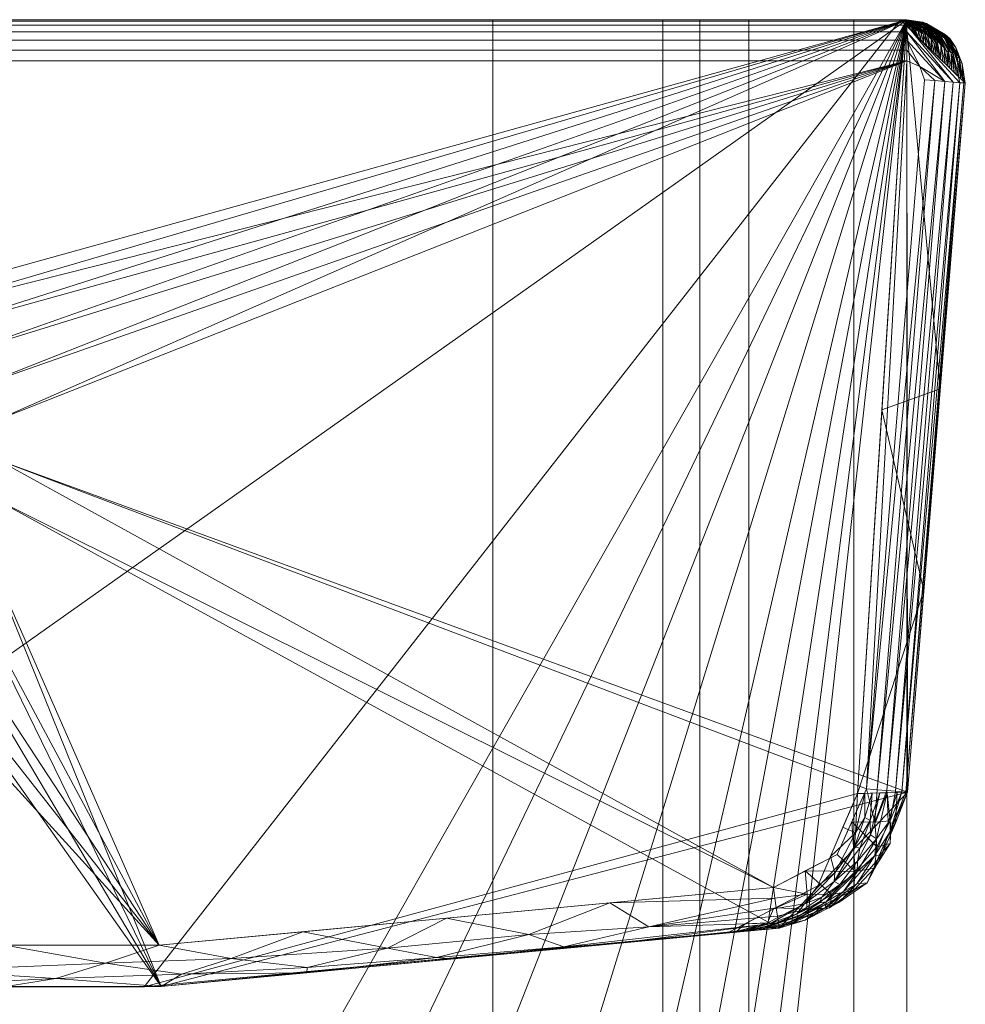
# Model space of a CAD drawing. Header units: millimetres. Extents: x -190 to 190, y -680 to 0.
# Tile 9 of 9: x 29 to 190, y -168 to 0. Entities that reach past the tile are written whole.
import ezdxf

# ---------------------------------------------------------------- set-up
doc = ezdxf.new("R2010")
doc.units = ezdxf.units.MM
doc.layers.add('M-520-M_DRAINAGE_FW', color=2, linetype='Continuous', lineweight=30)

# ---------------------------------------------------------------- blocks, each defined once
blk = doc.blocks.new('AmericanStandard_WCOnePiece_CygnetSquare_HygieneRim-BackInlet - Cygnet Square Hygiene Rim Back to Wall Toilet - Back Inlet-3754-3D View 1')
at = {"layer": 'M-520-M_DRAINAGE_FW', "lineweight": 9}
mesh = blk.add_polyface(dxfattribs=at)
corners = [(-180.08, -131.68, 790), (-173.22, -147.09, 790), (-158.24, -154.85, 790), (-52.9, -164.76, 790), (52.9, -164.76, 790), (158.24, -154.85, 790), (173.22, -147.09, 790), (180.08, -131.68, 790), (189.96, -10.81, 790), (187.34, -3.22, 790), (179.99, 0, 790), (-179.99, 0, 790), (-187.34, -3.22, 790), (-189.96, -10.81, 790)]
mesh.append_faces([[corners[k] for k in face] for face in [(4, 7, 10, 3), (11, 0, 3, 10)]], dxfattribs={"vtx0": -1, "vtx1": -1, "vtx2": -1})
mesh.append_faces([[corners[k] for k in face] for face in [(2, 3, 0, 1)]], dxfattribs={"vtx1": -1})
mesh.append_faces([[corners[k] for k in face] for face in [(8, 9, 10, 7), (5, 6, 7, 4)]], dxfattribs={"vtx2": -1})
mesh.append_faces([[corners[k] for k in face] for face in [(11, 12, 13, 0)]], dxfattribs={"vtx3": -1})
mesh = blk.add_polyface(dxfattribs=at)
corners = [(-158.24, -154.85, 790), (-173.22, -147.09, 790), (-180.08, -131.68, 790), (-189.96, -10.81, 790), (-187.34, -3.22, 790), (-179.99, 0, 790), (179.99, 0, 790), (187.34, -3.22, 790), (189.96, -10.81, 790), (180.08, -131.68, 790), (173.22, -147.09, 790), (158.24, -154.85, 790), (52.9, -164.76, 790), (-52.9, -164.76, 790), (0, -50, 790), (-6.47, -50.85, 790), (-12.5, -53.35, 790), (-17.68, -57.32, 790), (-21.65, -62.5, 790), (-24.15, -68.53, 790), (-25, -75, 790), (-24.15, -81.47, 790), (-21.65, -87.5, 790), (-17.68, -92.68, 790), (-12.5, -96.65, 790), (-6.47, -99.15, 790), (0, -100, 790), (6.47, -99.15, 790), (12.5, -96.65, 790), (17.68, -92.68, 790), (21.65, -87.5, 790), (24.15, -81.47, 790), (25, -75, 790), (24.15, -68.53, 790), (21.65, -62.5, 790), (17.68, -57.32, 790), (12.5, -53.35, 790), (6.47, -50.85, 790)]
mesh.append_faces([[corners[k] for k in face] for face in [(30, 12, 29), (28, 12, 27), (24, 13, 23)]], dxfattribs={"vtx0": -1, "vtx1": -1})
mesh.append_faces([[corners[k] for k in face] for face in [(6, 9, 32, 33)]], dxfattribs={"vtx0": -1, "vtx1": -1, "vtx3": -1})
mesh.append_faces([[corners[k] for k in face] for face in [(6, 37, 14), (5, 15, 16), (12, 30, 31, 11), (13, 25, 26), (0, 20, 21)]], dxfattribs={"vtx0": -1, "vtx2": -1})
mesh.append_faces([[corners[k] for k in face] for face in [(5, 19, 20, 2), (11, 31, 32, 9)]], dxfattribs={"vtx0": -1, "vtx2": -1, "vtx3": -1})
mesh.append_faces([[corners[k] for k in face] for face in [(36, 37, 6), (35, 36, 6), (34, 35, 6), (33, 34, 6), (16, 17, 5), (18, 19, 5), (17, 18, 5), (28, 29, 12), (24, 25, 13), (22, 23, 13)]], dxfattribs={"vtx1": -1, "vtx2": -1})
mesh.append_faces([[corners[k] for k in face] for face in [(14, 15, 5, 6), (26, 27, 12, 13), (21, 22, 13, 0)]], dxfattribs={"vtx1": -1, "vtx3": -1})
mesh.append_faces([[corners[k] for k in face] for face in [(3, 4, 5, 2), (9, 10, 11)]], dxfattribs={"vtx2": -1})
mesh.append_faces([[corners[k] for k in face] for face in [(0, 1, 2, 20)]], dxfattribs={"vtx2": -1, "vtx3": -1})
mesh.append_faces([[corners[k] for k in face] for face in [(6, 7, 8, 9)]], dxfattribs={"vtx3": -1})
mesh = blk.add_polyface(dxfattribs=at)
corners = [(180, 0, 400), (170.97, 0, 322.19), (153.08, 0, 245.93), (144.7, 0, 213.85), (138.41, 0, 181.29), (109.43, 0), (-109.43, 0), (-138.41, 0, 181.29), (-144.7, 0, 213.85), (-153.08, 0, 245.93), (-170.97, 0, 322.19), (-180, 0, 400)]
mesh.append_faces([[corners[k] for k in face] for face in [(8, 3, 4, 7), (3, 8, 9, 2)]], dxfattribs={"vtx0": -1, "vtx2": -1})
mesh.append_faces([[corners[k] for k in face] for face in [(11, 0, 10)]], dxfattribs={"vtx1": -1})
mesh.append_faces([[corners[k] for k in face] for face in [(1, 2, 10, 0), (9, 10, 2)]], dxfattribs={"vtx1": -1, "vtx2": -1})
mesh.append_faces([[corners[k] for k in face] for face in [(4, 5, 6, 7)]], dxfattribs={"vtx3": -1})
mesh = blk.add_polyface(dxfattribs=at)
corners = [(-180, 0, 400), (-180, -500.06, 400), (-173.87, -546.65, 400), (-155.88, -590.06, 400), (-127.28, -627.34, 400), (-90, -655.95, 400), (-46.59, -673.93, 400), (0, -680.06, 400), (46.59, -673.93, 400), (90, -655.95, 400), (127.28, -627.34, 400), (155.88, -590.06, 400), (173.87, -546.65, 400), (180, -500.06, 400), (180, 0, 400), (139.97, -500.33, 400), (138.41, -521.19, 400), (133.75, -541.59, 400), (126.11, -561.06, 400), (115.65, -579.18, 400), (102.61, -595.54, 400), (87.27, -609.77, 400), (69.98, -621.55, 400), (51.14, -630.63, 400), (31.14, -636.8, 400), (10.46, -639.91, 400), (-10.46, -639.91, 400), (-31.15, -636.79, 400), (-51.14, -630.63, 400), (-69.99, -621.55, 400), (-87.28, -609.76, 400), (-102.61, -595.53, 400), (-115.65, -579.18, 400), (-126.11, -561.06, 400), (-133.76, -541.58, 400), (-138.41, -521.19, 400), (-139.97, -500.33, 400), (-139.97, -446.54, 400), (-139.97, -392.75, 400), (-138.43, -377.13, 400), (-133.87, -362.1, 400), (-126.46, -348.25, 400), (-116.49, -336.12, 400), (-104.34, -326.18, 400), (-83.05, -313.92, 400), (-60.35, -304.54, 400), (-36.63, -298.2, 400), (-12.28, -295, 400), (12.28, -295, 400), (36.63, -298.2, 400), (60.36, -304.54, 400), (83.05, -313.92, 400), (104.34, -326.18, 400), (116.48, -336.12, 400), (126.46, -348.25, 400), (133.87, -362.1, 400), (138.43, -377.12, 400), (139.97, -392.75, 400), (139.97, -446.54, 400)]
mesh.append_faces([[corners[k] for k in face] for face in [(41, 0, 40), (45, 0, 44), (39, 1, 38), (50, 14, 49), (16, 13, 15), (56, 14, 55), (26, 7, 25), (21, 10, 20)]], dxfattribs={"vtx0": -1, "vtx1": -1})
mesh.append_faces([[corners[k] for k in face] for face in [(0, 41, 42), (0, 42, 43), (0, 46, 47), (14, 50, 51), (14, 52, 53), (2, 34, 35), (4, 30, 31), (4, 31, 32, 3), (5, 29, 30, 4), (19, 10, 11, 18), (12, 17, 18, 11), (8, 24, 25, 7)]], dxfattribs={"vtx0": -1, "vtx2": -1})
mesh.append_faces([[corners[k] for k in face] for face in [(1, 36, 37, 38), (13, 57, 58, 15)]], dxfattribs={"vtx0": -1, "vtx3": -1})
mesh.append_faces([[corners[k] for k in face] for face in [(45, 46, 0), (43, 44, 0), (48, 49, 14), (51, 52, 14), (53, 54, 14), (54, 55, 14), (32, 33, 3), (27, 28, 6), (19, 20, 10), (22, 23, 9)]], dxfattribs={"vtx1": -1, "vtx2": -1})
mesh.append_faces([[corners[k] for k in face] for face in [(35, 36, 1, 2), (39, 40, 0, 1), (47, 48, 14, 0), (13, 14, 56, 57), (33, 34, 2, 3), (5, 6, 28, 29), (26, 27, 6, 7), (16, 17, 12, 13), (23, 24, 8, 9), (21, 22, 9, 10)]], dxfattribs={"vtx1": -1, "vtx3": -1})
mesh = blk.add_polyface(dxfattribs=at)
corners = [(-179.99, 0, 790), (179.99, 0, 790), (178.93, 0, 400), (-178.93, 0, 400)]
mesh.append_faces([[corners[k] for k in face] for face in [(3, 0, 1, 2)]])
mesh = blk.add_polyface(dxfattribs=at)
corners = [(179.99, -7, 806.92), (179.99, -5.19, 806.68), (179.99, -3.5, 805.98), (179.99, -2.05, 804.87), (179.99, -0.94, 803.42), (179.99, -0.24, 801.73), (179.99, 0, 799.92), (-179.99, 0, 799.92), (-179.99, -0.24, 801.73), (-179.99, -0.94, 803.42), (-179.99, -2.05, 804.87), (-179.99, -3.5, 805.98), (-179.99, -5.19, 806.68), (-179.99, -7, 806.92)]
mesh.append_faces([[corners[k] for k in face] for face in [(7, 8, 5, 6)]], dxfattribs={"vtx1": -1})
mesh.append_faces([[corners[k] for k in face] for face in [(8, 9, 4, 5), (3, 4, 9, 10), (11, 12, 1, 2), (2, 3, 10, 11)]], dxfattribs={"vtx1": -1, "vtx3": -1})
mesh.append_faces([[corners[k] for k in face] for face in [(12, 13, 0, 1)]], dxfattribs={"vtx3": -1})
mesh = blk.add_polyface(dxfattribs=at)
corners = [(179.99, 0, 799.92), (179.99, 0, 790), (-179.99, 0, 790), (-179.99, 0, 799.92)]
mesh.append_faces([[corners[k] for k in face] for face in [(3, 0, 1, 2)]])
mesh = blk.add_polyface(dxfattribs=at)
corners = [(-171.56, -131.9, 400), (-179.93, -1.06, 400), (-179.66, -0.32, 400), (-178.93, 0, 400), (178.93, 0, 400), (179.66, -0.32, 400), (179.93, -1.06, 400), (171.56, -131.9, 400), (164.81, -147.61, 400), (149.66, -155.52, 400), (50.03, -164.83, 400), (-50.03, -164.83, 400), (-149.66, -155.52, 400), (-164.81, -147.61, 400)]
mesh.append_faces([[corners[k] for k in face] for face in [(0, 11, 12, 13)]], dxfattribs={"vtx0": -1})
mesh.append_faces([[corners[k] for k in face] for face in [(7, 10, 4, 6)]], dxfattribs={"vtx0": -1, "vtx1": -1, "vtx2": -1})
mesh.append_faces([[corners[k] for k in face] for face in [(3, 11, 0, 1)]], dxfattribs={"vtx0": -1, "vtx1": -1, "vtx3": -1})
mesh.append_faces([[corners[k] for k in face] for face in [(5, 6, 4)]], dxfattribs={"vtx1": -1})
mesh.append_faces([[corners[k] for k in face] for face in [(3, 4, 10, 11)]], dxfattribs={"vtx1": -1, "vtx3": -1})
mesh.append_faces([[corners[k] for k in face] for face in [(1, 2, 3)]], dxfattribs={"vtx2": -1})
mesh.append_faces([[corners[k] for k in face] for face in [(7, 8, 9, 10)]], dxfattribs={"vtx3": -1})
mesh = blk.add_polyface(dxfattribs=at)
corners = [(109.43, 0), (109.43, -500.06), (104.08, -533.88), (88.53, -564.39), (64.32, -588.6), (33.82, -604.14), (0, -609.5), (-33.82, -604.14), (-64.32, -588.6), (-88.53, -564.39), (-104.08, -533.88), (-109.43, -500.06), (-109.43, 0)]
mesh.append_faces([[corners[k] for k in face] for face in [(10, 6, 9)]], dxfattribs={"vtx0": -1, "vtx1": -1})
mesh.append_faces([[corners[k] for k in face] for face in [(1, 6, 10, 11)]], dxfattribs={"vtx0": -1, "vtx1": -1, "vtx3": -1})
mesh.append_faces([[corners[k] for k in face] for face in [(8, 9, 6, 7)]], dxfattribs={"vtx1": -1})
mesh.append_faces([[corners[k] for k in face] for face in [(12, 0, 1, 11)]], dxfattribs={"vtx2": -1})
mesh.append_faces([[corners[k] for k in face] for face in [(1, 2, 3, 6)]], dxfattribs={"vtx2": -1, "vtx3": -1})
mesh.append_faces([[corners[k] for k in face] for face in [(3, 4, 5, 6)]], dxfattribs={"vtx3": -1})
mesh = blk.add_polyface(dxfattribs=at)
corners = [(109.43, 0), (138.41, 0, 181.29), (138.41, -500.06, 181.29), (109.43, -500.06)]
mesh.append_faces([[corners[k] for k in face] for face in [(0, 1, 2, 3)]])
mesh = blk.add_polyface(dxfattribs=at)
corners = [(138.41, 0, 181.29), (144.7, 0, 213.85), (153.08, 0, 245.93), (153.08, -500.06, 245.93), (144.7, -500.06, 213.85), (138.41, -500.06, 181.29)]
mesh.append_faces([[corners[k] for k in face] for face in [(2, 3, 4, 1), (5, 0, 1, 4)]], dxfattribs={"vtx2": -1})
mesh = blk.add_polyface(dxfattribs=at)
corners = [(153.08, 0, 245.93), (170.97, 0, 322.19), (180, 0, 400), (180, -500.06, 400), (170.97, -500.06, 322.19), (153.08, -500.06, 245.93)]
mesh.append_faces([[corners[k] for k in face] for face in [(5, 0, 1, 4)]], dxfattribs={"vtx2": -1})
mesh.append_faces([[corners[k] for k in face] for face in [(1, 2, 3, 4)]], dxfattribs={"vtx3": -1})
mesh = blk.add_polyface(dxfattribs=at)
corners = [(189.96, -10.81, 790), (180.08, -131.68, 790), (171.56, -131.9, 400), (179.93, -1.06, 400), (185.7, -62.94, 790), (175.75, -66.48, 400), (182.89, -97.31, 790)]
mesh.append_faces([[corners[k] for k in face] for face in [(3, 4, 5)]], dxfattribs={"vtx0": -1, "vtx1": -1})
mesh.append_faces([[corners[k] for k in face] for face in [(5, 4, 6)]], dxfattribs={"vtx0": -1, "vtx2": -1})
mesh.append_faces([[corners[k] for k in face] for face in [(2, 5, 6)]], dxfattribs={"vtx1": -1, "vtx2": -1})
mesh.append_faces([[corners[k] for k in face] for face in [(6, 1, 2), (3, 0, 4)]], dxfattribs={"vtx2": -1})
mesh = blk.add_polyface(dxfattribs=at)
corners = [(179.99, 0, 790), (187.34, -3.22, 790), (189.96, -10.81, 790), (179.93, -1.06, 400), (179.66, -0.32, 400), (178.93, 0, 400), (183.84, -4.86, 552.01), (179.46, 0, 595), (179.67, 0, 671), (179.2, 0, 497.5), (186.9, -7.84, 671), (185.37, -6.35, 611.51), (181.89, -2.96, 476), (179.83, 0, 730.5), (188.43, -9.33, 730.5), (179.1, 0, 459.5), (180.7, -1.81, 429.75), (179.91, 0, 760.25), (186.46, -2.89, 745.38), (185.63, -2.57, 702.89), (179.01, 0, 429.75), (180.54, -0.65, 444.62), (181.01, -0.7, 478.5), (182.86, -3.91, 514.01), (179.33, 0, 546.25), (181.77, -1.04, 512.47), (189.19, -10.07, 760.25), (182.85, -1.41, 570.62), (183.66, -1.82, 603.92), (179.56, 0, 633), (186.13, -7.1, 641.26), (184.71, -2.23, 656.13), (185.16, -3.54, 626.38), (182.72, -0.88, 624.08), (179.62, 0, 652), (182.29, -0.58, 642.5), (182.31, -0.52, 661.5), (184.9, -2.12, 679.51), (179.75, 0, 700.75), (187.66, -8.58, 700.75), (182.94, -0.62, 715.63), (186.41, -3.16, 724.13), (182.37, -0.51, 677.35), (183.6, -1.04, 692.14), (179.71, 0, 685.88), (187.57, -5.65, 711.62), (187.04, -5.13, 693.43), (183.72, -0.91, 733.77), (183.41, -0.71, 751.43), (186.66, -2.8, 767.69), (183.37, -0.65, 767.73), (179.95, 0, 775.13), (183.67, -1.61, 790), (188.65, -7.02, 790), (189.57, -10.44, 775.13), (188.91, -6.42, 767.69), (188.56, -6.44, 749.62), (188.32, -4.75, 778.81), (179.51, 0, 614), (181.58, -0.4, 604.5), (179.4, 0, 570.63), (181.64, -0.48, 584.96), (183.47, -1.84, 587.15), (184.6, -5.61, 581.76), (184.99, -5.98, 596.63), (184.92, -3.95, 604.07), (184.15, -3.3, 575.84), (183.51, -2.64, 555.54), (183.35, -4.39, 533.01), (181.76, -0.71, 549.33), (182.86, -2.47, 523.51), (179.26, 0, 521.88), (182.42, -2.25, 504.29), (182.37, -3.44, 495.01), (181.97, -1.99, 485.5), (181.29, -2.39, 452.88), (181.42, -1.58, 464.44), (182.07, -1.11, 531.6), (181.58, -1.08, 495.24), (180.43, -0.26, 491.02), (179.15, 0, 478.5), (180.42, -0.21, 508.25), (180.04, -0.17, 469), (179.93, -0.17, 451.27), (179.8, -0.18, 433.07), (180.25, -0.67, 422.31), (179.3, -0.16, 400), (178.97, 0, 414.87), (179.74, -0.24, 414.31), (180.75, -0.65, 461.46), (180.64, -0.22, 535.08), (184.22, -5.24, 566.88), (184.22, -1.98, 636.5), (185.79, -4.29, 643.41), (186.52, -7.47, 656.13), (186.34, -4.77, 663.57), (186.87, -5.53, 678.56), (187.28, -8.21, 685.88), (189.43, -7.44, 778.86), (184.66, -4.06, 589.76), (179.05, 0, 444.62), (181.04, -0.44, 521.81), (179.87, 0, 745.38), (183.11, -2.39, 539.37), (186.52, -2.54, 779.02), (188.81, -9.7, 745.38), (187.73, -4.96, 736), (187.75, -5.5, 724.01), (185.75, -6.72, 626.38), (184.06, -2.06, 617.64), (184.93, -3.47, 614.76), (184.15, -1.58, 667.4), (185.67, -3.2, 670.33), (179.79, 0, 715.63), (185.39, -2.48, 691.11), (182.34, -0.43, 702.77), (188.04, -8.95, 715.63), (185.72, -2.07, 756.22), (187.77, -4.38, 758.02), (182.72, -0.4, 779.17), (181.26, -0.37, 569.85), (179.36, 0, 558.44), (180.56, -0.17, 552.34), (179.43, 0, 582.81), (182.74, -1.45, 557.98), (180.92, -1.4, 441.31), (181.59, -2.67, 464.44), (179.23, 0, 509.69), (179.98, -0.12, 480.35), (180.24, -0.5, 432.11), (180.31, -1.44, 414.87), (179.81, -0.72, 400), (180.47, -1.17, 422.31), (180.13, -0.76, 411.89), (179.35, -0.06, 411.75), (179.3, 0, 534.06), (180.99, -2.1, 441.31), (181.03, -1.19, 452.04), (181.32, -1.82, 455.47)]
mesh.append_faces([[corners[k] for k in face] for face in [(64, 65, 11), (26, 55, 54), (34, 35, 29), (52, 119, 0), (58, 59, 7), (80, 82, 15), (94, 95, 10), (2, 98, 53), (97, 46, 39), (63, 99, 64), (100, 84, 20), (102, 47, 13), (108, 93, 30), (11, 110, 108), (13, 40, 113), (116, 107, 14), (0, 119, 51), (121, 122, 24), (123, 120, 60), (9, 128, 80), (75, 138, 126), (71, 81, 127), (4, 133, 131), (5, 134, 86), (16, 125, 136)]], dxfattribs={"vtx0": -1, "vtx1": -1})
mesh.append_faces([[corners[k] for k in face] for face in [(31, 36, 111), (27, 61, 62), (81, 78, 79), (18, 47, 48), (22, 89, 82), (25, 101, 77), (82, 83, 15), (18, 48, 117), (37, 111, 42), (25, 72, 78), (41, 40, 47), (118, 117, 49), (128, 22, 82), (85, 132, 133), (104, 50, 119), (40, 41, 19), (45, 46, 19), (93, 95, 94), (88, 85, 133), (76, 22, 74), (25, 70, 72), (76, 74, 12), (120, 123, 61), (23, 72, 70), (90, 24, 122), (27, 67, 124), (59, 61, 7), (18, 117, 118), (27, 66, 67), (65, 110, 11), (95, 93, 31), (65, 62, 28), (33, 109, 59), (33, 35, 92), (29, 35, 33), (92, 109, 33), (32, 92, 93), (33, 59, 58), (36, 35, 34), (92, 32, 109), (43, 37, 42), (35, 36, 31), (42, 36, 8), (41, 45, 19), (47, 40, 13), (115, 113, 40), (96, 10, 95), (115, 19, 43), (106, 18, 56), (107, 116, 45), (43, 19, 114), (43, 42, 44), (41, 106, 107), (46, 45, 39), (46, 97, 96), (43, 114, 37), (47, 102, 48), (41, 47, 18), (69, 103, 77), (49, 117, 50), (50, 48, 17), (98, 57, 53), (51, 119, 50), (57, 104, 1), (57, 98, 55), (55, 26, 56), (18, 106, 41), (55, 49, 57), (104, 57, 49), (103, 124, 67), (28, 62, 61), (28, 61, 59), (61, 27, 120), (93, 108, 32), (65, 99, 62), (63, 66, 99), (27, 62, 66), (64, 99, 65), (28, 109, 110), (91, 67, 66), (122, 120, 69), (77, 103, 70), (70, 25, 77), (81, 25, 78), (68, 70, 103), (77, 90, 69), (72, 73, 74), (78, 74, 22), (138, 125, 137), (76, 137, 89), (25, 81, 101), (69, 124, 103), (74, 78, 72), (79, 78, 22), (79, 9, 81), (9, 79, 128), (71, 90, 101), (128, 82, 80), (82, 89, 83), (84, 83, 21), (84, 100, 83), (129, 84, 21), (88, 134, 84), (85, 129, 125), (16, 132, 125), (84, 134, 20), (134, 88, 86), (129, 88, 84), (76, 89, 22), (21, 83, 89), (101, 90, 77), (35, 31, 92), (110, 109, 32), (92, 31, 93), (114, 96, 37), (31, 111, 112), (96, 95, 112), (54, 55, 98), (62, 99, 66), (71, 101, 81), (103, 67, 6), (50, 104, 49), (105, 106, 56), (41, 107, 45), (106, 14, 107), (50, 117, 48), (59, 109, 28), (110, 32, 108), (28, 110, 65), (42, 111, 36), (112, 111, 37), (96, 112, 37), (31, 112, 95), (19, 46, 114), (96, 114, 46), (19, 115, 40), (44, 115, 43), (49, 55, 118), (55, 56, 118), (18, 118, 56), (104, 119, 52), (124, 120, 27), (120, 122, 121), (90, 122, 69), (120, 124, 69), (88, 133, 4), (137, 125, 21), (22, 128, 79), (125, 129, 21), (88, 129, 85), (133, 130, 131), (125, 132, 85), (130, 133, 132), (89, 137, 21), (138, 137, 76), (126, 138, 76), (125, 138, 75)]], dxfattribs={"vtx0": -1, "vtx1": -1, "vtx2": -1})
mesh.append_faces([[corners[k] for k in face] for face in [(36, 34, 8), (42, 8, 44), (50, 17, 51), (57, 1, 53), (56, 26, 105), (67, 91, 6), (72, 23, 73), (76, 12, 126), (74, 73, 12), (125, 75, 136), (81, 9, 127), (88, 4, 86), (90, 71, 135), (66, 63, 91), (106, 105, 14), (132, 16, 130), (134, 87, 20)]], dxfattribs={"vtx0": -1, "vtx2": -1})
mesh.append_faces([[corners[k] for k in face] for face in [(115, 44, 38, 113)]], dxfattribs={"vtx0": -1, "vtx3": -1})
mesh.append_faces([[corners[k] for k in face] for face in [(5, 87, 134), (2, 54, 98), (58, 29, 33), (6, 68, 103), (68, 23, 70), (94, 30, 93), (97, 10, 96), (100, 15, 83), (102, 17, 48), (52, 1, 104), (116, 39, 45), (121, 60, 120), (123, 7, 61), (135, 24, 90)]], dxfattribs={"vtx1": -1, "vtx2": -1})
mesh.append_faces([[corners[k] for k in face] for face in [(130, 3, 131)]], dxfattribs={"vtx2": -1})
mesh = blk.add_polyface(dxfattribs=at)
corners = [(182.98, -10.24, 806.92), (184.79, -10.39, 806.68), (186.47, -10.53, 805.98), (187.91, -10.65, 804.87), (189.02, -10.74, 803.42), (189.72, -10.79, 801.73), (189.96, -10.81, 799.92), (187.34, -3.22, 799.92), (179.99, 0, 799.92), (179.99, -0.24, 801.73), (179.99, -0.94, 803.42), (179.99, -2.05, 804.87), (179.99, -3.5, 805.98), (179.99, -5.19, 806.68), (179.99, -7, 806.92), (182.2, -7.97, 806.92)]
mesh.append_faces([[corners[k] for k in face] for face in [(9, 7, 8)]], dxfattribs={"vtx0": -1})
mesh.append_faces([[corners[k] for k in face] for face in [(4, 7, 10), (15, 2, 12)]], dxfattribs={"vtx0": -1, "vtx1": -1, "vtx2": -1})
mesh.append_faces([[corners[k] for k in face] for face in [(15, 12, 13)]], dxfattribs={"vtx0": -1, "vtx2": -1})
mesh.append_faces([[corners[k] for k in face] for face in [(6, 7, 5), (0, 1, 15)]], dxfattribs={"vtx1": -1})
mesh.append_faces([[corners[k] for k in face] for face in [(4, 5, 7), (3, 4, 10), (1, 2, 15), (2, 3, 11), (9, 10, 7), (10, 11, 3), (11, 12, 2)]], dxfattribs={"vtx1": -1, "vtx2": -1})
mesh.append_faces([[corners[k] for k in face] for face in [(13, 14, 15)]], dxfattribs={"vtx2": -1})
mesh = blk.add_polyface(dxfattribs=at)
corners = [(189.96, -10.81, 799.92), (189.96, -10.81, 790), (187.34, -3.22, 790), (179.99, 0, 790), (179.99, 0, 799.92), (187.34, -3.22, 799.92)]
mesh.append_faces([[corners[k] for k in face] for face in [(5, 0, 1, 2), (2, 3, 4, 5)]], dxfattribs={"vtx3": -1})
mesh = blk.add_polyface(dxfattribs=at)
corners = [(-173.1, -131.11, 806.92), (-168.13, -142.29, 806.92), (-157.26, -147.92, 806.92), (-52.57, -157.77, 806.92), (52.57, -157.77, 806.92), (157.26, -147.92, 806.92), (168.13, -142.29, 806.92), (173.1, -131.11, 806.92), (182.98, -10.24, 806.92), (182.2, -7.97, 806.92), (179.99, -7, 806.92), (-179.99, -7, 806.92), (-182.2, -7.97, 806.92), (-182.98, -10.24, 806.92), (0, -50, 806.92), (6.47, -50.85, 806.92), (12.5, -53.35, 806.92), (17.68, -57.32, 806.92), (21.65, -62.5, 806.92), (24.15, -68.53, 806.92), (25, -75, 806.92), (24.15, -81.47, 806.92), (21.65, -87.5, 806.92), (17.68, -92.68, 806.92), (12.5, -96.65, 806.92), (6.47, -99.15, 806.92), (0, -100, 806.92), (-6.47, -99.15, 806.92), (-12.5, -96.65, 806.92), (-17.68, -92.68, 806.92), (-21.65, -87.5, 806.92), (-24.15, -81.47, 806.92), (-25, -75, 806.92), (-24.15, -68.53, 806.92), (-21.65, -62.5, 806.92), (-17.68, -57.32, 806.92), (-12.5, -53.35, 806.92), (-6.47, -50.85, 806.92)]
mesh.append_faces([[corners[k] for k in face] for face in [(30, 3, 29), (24, 4, 23)]], dxfattribs={"vtx0": -1, "vtx1": -1})
mesh.append_faces([[corners[k] for k in face] for face in [(11, 0, 32, 33)]], dxfattribs={"vtx0": -1, "vtx1": -1, "vtx3": -1})
mesh.append_faces([[corners[k] for k in face] for face in [(11, 37, 14), (10, 15, 16), (3, 30, 31, 2), (3, 27, 28), (4, 25, 26), (5, 20, 21)]], dxfattribs={"vtx0": -1, "vtx2": -1})
mesh.append_faces([[corners[k] for k in face] for face in [(10, 19, 20, 7), (2, 31, 32, 0)]], dxfattribs={"vtx0": -1, "vtx2": -1, "vtx3": -1})
mesh.append_faces([[corners[k] for k in face] for face in [(36, 37, 11), (35, 36, 11), (34, 35, 11), (33, 34, 11), (16, 17, 10), (18, 19, 10), (17, 18, 10), (28, 29, 3), (24, 25, 4), (22, 23, 4)]], dxfattribs={"vtx1": -1, "vtx2": -1})
mesh.append_faces([[corners[k] for k in face] for face in [(14, 15, 10, 11), (26, 27, 3, 4), (21, 22, 4, 5)]], dxfattribs={"vtx1": -1, "vtx3": -1})
mesh.append_faces([[corners[k] for k in face] for face in [(8, 9, 10, 7), (0, 1, 2)]], dxfattribs={"vtx2": -1})
mesh.append_faces([[corners[k] for k in face] for face in [(5, 6, 7, 20)]], dxfattribs={"vtx2": -1, "vtx3": -1})
mesh.append_faces([[corners[k] for k in face] for face in [(11, 12, 13, 0)]], dxfattribs={"vtx3": -1})
mesh = blk.add_polyface(dxfattribs=at)
corners = [(173.1, -131.11, 806.92), (174.91, -131.25, 806.68), (176.59, -131.39, 805.98), (178.04, -131.51, 804.87), (179.15, -131.6, 803.42), (179.84, -131.66, 801.73), (180.08, -131.68, 799.92), (189.96, -10.81, 799.92), (189.72, -10.79, 801.73), (189.02, -10.74, 803.42), (187.91, -10.65, 804.87), (186.47, -10.53, 805.98), (184.79, -10.39, 806.68), (182.98, -10.24, 806.92)]
mesh.append_faces([[corners[k] for k in face] for face in [(0, 12, 13)]], dxfattribs={"vtx0": -1})
mesh.append_faces([[corners[k] for k in face] for face in [(5, 8, 4), (2, 11, 1)]], dxfattribs={"vtx0": -1, "vtx1": -1})
mesh.append_faces([[corners[k] for k in face] for face in [(5, 7, 8), (4, 8, 9), (9, 3, 4), (1, 11, 12), (10, 2, 3), (12, 0, 1)]], dxfattribs={"vtx0": -1, "vtx2": -1})
mesh.append_faces([[corners[k] for k in face] for face in [(6, 7, 5)]], dxfattribs={"vtx1": -1})
mesh.append_faces([[corners[k] for k in face] for face in [(9, 10, 3), (10, 11, 2)]], dxfattribs={"vtx1": -1, "vtx2": -1})
mesh = blk.add_polyface(dxfattribs=at)
corners = [(180.08, -131.68, 799.92), (180.08, -131.68, 790), (189.96, -10.81, 790), (189.96, -10.81, 799.92)]
mesh.append_faces([[corners[k] for k in face] for face in [(0, 1, 2, 3)]])
mesh = blk.add_polyface(dxfattribs=at)
corners = [(180.08, -131.68, 790), (173.22, -147.09, 790), (158.24, -154.85, 790), (149.66, -155.52, 400), (164.81, -147.61, 400), (171.56, -131.9, 400), (176.64, -131.77, 632.38), (154.77, -155.12, 632.38), (174.1, -131.83, 516.19), (168.57, -147.38, 574.29), (169.1, -137.62, 400), (172.83, -131.87, 458.1), (171.1, -140.98, 487.14), (173.8, -138.96, 574.29), (174.51, -142.46, 685.98), (166.07, -151.36, 691.53), (172.83, -136.01, 487.14), (173.72, -136.49, 533.94), (175.37, -131.8, 574.29), (171.96, -141.21, 533.51), (167.62, -146.9, 506.34), (152.22, -155.32, 516.19), (161.25, -152.42, 532.21), (171.57, -143.43, 572.9), (171.53, -145.25, 631.49), (166.27, -150.36, 626.59), (171.22, -138.58, 446.8), (166.96, -142.61, 400), (167.7, -145.41, 451.73), (157.24, -151.57, 400), (162.56, -150.68, 458.94), (150.94, -155.42, 458.1), (156.78, -154.07, 487.14), (174.8, -139.63, 633.85), (178.36, -131.72, 711.19), (176.65, -139.38, 790), (176.81, -136.91, 683.39), (178.04, -136.93, 741.06), (175.72, -142.36, 740.84), (171.47, -147.31, 713.96), (165.73, -150.97, 790), (156.51, -154.99, 711.19), (161.25, -153.41, 645.55), (153.5, -155.22, 574.29), (161.36, -152.91, 589.08), (152.42, -154.08, 400), (156.27, -153.95, 440.02), (168.43, -150.48, 745.29), (162.66, -153.49, 736.62), (156.91, -154.36, 545.24), (160.54, -153.96, 690.22), (165.53, -149.55, 537.02), (165.1, -150.53, 578.36), (169.22, -148.61, 668.35)]
mesh.append_faces([[corners[k] for k in face] for face in [(35, 37, 0), (8, 16, 11), (34, 36, 6), (40, 47, 1), (43, 44, 7), (27, 28, 4), (4, 30, 29), (0, 37, 34), (21, 49, 43), (2, 48, 40), (7, 50, 41)]], dxfattribs={"vtx0": -1, "vtx1": -1})
mesh.append_faces([[corners[k] for k in face] for face in [(17, 12, 16), (33, 23, 13), (44, 25, 42), (13, 17, 18), (23, 24, 9), (16, 26, 11), (22, 49, 32), (12, 19, 20), (24, 33, 14), (12, 17, 19), (38, 39, 14), (28, 20, 30), (17, 16, 8), (26, 16, 12), (17, 13, 19), (13, 23, 19), (19, 23, 20), (28, 26, 12), (9, 51, 20), (9, 24, 25), (51, 30, 20), (33, 24, 23), (20, 23, 9), (53, 14, 39), (39, 15, 53), (42, 25, 15), (25, 44, 52), (28, 12, 20), (28, 27, 26), (30, 4, 28), (30, 32, 46), (45, 46, 31), (30, 22, 32), (13, 6, 33), (33, 36, 14), (6, 36, 33), (14, 36, 37), (14, 37, 38), (37, 36, 34), (37, 35, 38), (39, 47, 15), (1, 39, 38), (15, 25, 53), (15, 48, 50), (15, 47, 48), (50, 7, 42), (49, 44, 43), (44, 42, 7), (22, 51, 52), (30, 46, 29), (31, 46, 32), (1, 47, 39), (48, 47, 40), (48, 41, 50), (32, 49, 21), (44, 49, 22), (15, 50, 42), (52, 51, 9), (30, 51, 22), (25, 52, 9), (22, 52, 44), (25, 24, 53), (14, 53, 24)]], dxfattribs={"vtx0": -1, "vtx1": -1, "vtx2": -1})
mesh.append_faces([[corners[k] for k in face] for face in [(26, 27, 10), (48, 2, 41), (17, 8, 18), (26, 10, 5), (32, 21, 31), (46, 45, 29)]], dxfattribs={"vtx0": -1, "vtx2": -1})
mesh.append_faces([[corners[k] for k in face] for face in [(5, 11, 26), (18, 6, 13), (35, 1, 38)]], dxfattribs={"vtx1": -1, "vtx2": -1})
mesh.append_faces([[corners[k] for k in face] for face in [(31, 3, 45)]], dxfattribs={"vtx2": -1})
mesh = blk.add_polyface(dxfattribs=at)
corners = [(157.26, -147.92, 806.92), (157.51, -149.71, 806.68), (157.75, -151.38, 805.98), (157.95, -152.82, 804.87), (158.11, -153.92, 803.42), (158.21, -154.61, 801.73), (158.24, -154.85, 799.92), (173.22, -147.09, 799.92), (180.08, -131.68, 799.92), (179.84, -131.66, 801.73), (179.15, -131.6, 803.42), (178.04, -131.51, 804.87), (176.59, -131.39, 805.98), (174.91, -131.25, 806.68), (173.1, -131.11, 806.92), (168.13, -142.29, 806.92), (164.34, -151.69, 799.92), (177.29, -137.95, 799.92), (167.2, -149.11, 805.12), (174.88, -140.96, 805.12), (162.94, -151.62, 804.79), (177.14, -136.56, 804.79), (168.78, -149.39, 799.92), (170.9, -148.41, 802.88), (171.17, -145.16, 805.53), (174.48, -144.62, 802.84), (175.26, -142.52, 799.92), (166.8, -151.38, 802.68), (177.13, -140.43, 802.68), (162.69, -145.1, 806.92), (162.99, -149.03, 806.4), (170.62, -136.7, 806.92), (174.56, -136.76, 806.4)]
mesh.append_faces([[corners[k] for k in face] for face in [(9, 17, 8)]], dxfattribs={"vtx0": -1})
mesh.append_faces([[corners[k] for k in face] for face in [(22, 27, 16), (12, 21, 11), (10, 17, 9), (0, 30, 29), (4, 20, 3), (31, 32, 14), (13, 32, 12), (11, 21, 10), (1, 30, 0), (17, 28, 26), (2, 30, 1), (15, 24, 31), (14, 32, 13)]], dxfattribs={"vtx0": -1, "vtx1": -1})
mesh.append_faces([[corners[k] for k in face] for face in [(29, 30, 18), (4, 16, 20), (27, 23, 18), (12, 32, 21), (2, 20, 30), (24, 18, 23), (19, 21, 32), (23, 25, 24), (16, 27, 20), (7, 25, 23), (19, 31, 24), (10, 21, 17), (25, 26, 28), (21, 28, 17), (20, 27, 18), (24, 25, 19), (21, 19, 28), (23, 27, 22), (25, 28, 19), (30, 20, 18), (24, 29, 18), (32, 31, 19)]], dxfattribs={"vtx0": -1, "vtx1": -1, "vtx2": -1})
mesh.append_faces([[corners[k] for k in face] for face in [(16, 4, 5), (20, 2, 3), (23, 22, 7), (25, 7, 26)]], dxfattribs={"vtx0": -1, "vtx2": -1})
mesh.append_faces([[corners[k] for k in face] for face in [(15, 29, 24)]], dxfattribs={"vtx1": -1, "vtx2": -1})
mesh.append_faces([[corners[k] for k in face] for face in [(5, 6, 16)]], dxfattribs={"vtx2": -1})
mesh = blk.add_polyface(dxfattribs=at)
corners = [(158.24, -154.85, 799.92), (158.24, -154.85, 790), (173.22, -147.09, 790), (180.08, -131.68, 790), (180.08, -131.68, 799.92), (173.22, -147.09, 799.92), (165.73, -150.97, 790), (165.73, -150.97, 799.92), (176.14, -140.54, 790), (176.65, -139.38, 799.92), (178.11, -136.11, 790)]
mesh.append_faces([[corners[k] for k in face] for face in [(5, 8, 9), (9, 10, 4), (8, 5, 2)]], dxfattribs={"vtx0": -1, "vtx1": -1})
mesh.append_faces([[corners[k] for k in face] for face in [(9, 8, 10)]], dxfattribs={"vtx0": -1, "vtx2": -1})
mesh.append_faces([[corners[k] for k in face] for face in [(5, 7, 6, 2)]], dxfattribs={"vtx1": -1, "vtx3": -1})
mesh.append_faces([[corners[k] for k in face] for face in [(10, 3, 4)]], dxfattribs={"vtx2": -1})
mesh.append_faces([[corners[k] for k in face] for face in [(7, 0, 1, 6)]], dxfattribs={"vtx3": -1})
mesh = blk.add_polyface(dxfattribs=at)
corners = [(-157.26, -147.92, 806.92), (-157.51, -149.71, 806.68), (-157.75, -151.38, 805.98), (-157.95, -152.82, 804.87), (-158.11, -153.92, 803.42), (-158.21, -154.61, 801.73), (-158.24, -154.85, 799.92), (-52.9, -164.76, 799.92), (52.9, -164.76, 799.92), (158.24, -154.85, 799.92), (158.21, -154.61, 801.73), (158.11, -153.92, 803.42), (157.95, -152.82, 804.87), (157.75, -151.38, 805.98), (157.51, -149.71, 806.68), (157.26, -147.92, 806.92), (52.57, -157.77, 806.92), (-52.57, -157.77, 806.92), (-101.53, -153.16, 806.92), (-102.51, -160.09, 799.92), (102.51, -160.09, 799.92), (101.53, -153.16, 806.92), (-120.52, -156.85, 805.43), (121.52, -158.02, 804.14), (-130.38, -157.47, 799.92), (129.39, -150.54, 806.92), (77.78, -161.53, 804.59), (-77.12, -161, 805.16), (0, -157.77, 806.92), (0, -164.76, 799.92), (-33.84, -163.45, 804.86), (34.94, -163.42, 804.86), (115.56, -155.95, 806.29), (91.48, -158.26, 806.25), (77.05, -155.46, 806.92), (64.85, -160.01, 806.3), (99.81, -159.84, 804.53), (-116.57, -159.37, 802.73), (-91.97, -161.55, 802.96), (-77.71, -162.43, 799.92), (-65.35, -163.5, 802.77), (-136.5, -156.48, 803.87), (-55.52, -162.47, 804.98), (-43.63, -160.86, 806.37), (-26.29, -157.77, 806.92), (-13.15, -162.02, 806.2), (-7.85, -164.94, 803.58), (13.61, -162.04, 806.18), (26.29, -157.77, 806.92), (-26.45, -164.76, 799.92), (26.45, -164.76, 799.92), (43.44, -160.83, 806.39), (56.35, -162.71, 804.69), (-98.88, -159.19, 805.24), (136.04, -154.64, 805.73), (13.6, -164.44, 804.23), (-129.39, -150.54, 806.92), (130.38, -157.47, 799.92), (77.71, -162.43, 799.92), (-77.05, -155.46, 806.92)]
mesh.append_faces([[corners[k] for k in face] for face in [(10, 57, 9)]], dxfattribs={"vtx0": -1})
mesh.append_faces([[corners[k] for k in face] for face in [(19, 37, 24), (44, 45, 28), (16, 35, 34), (50, 55, 29), (49, 30, 7), (20, 36, 58)]], dxfattribs={"vtx0": -1, "vtx1": -1})
mesh.append_faces([[corners[k] for k in face] for face in [(11, 23, 57), (42, 43, 27), (47, 45, 55), (52, 58, 26), (38, 39, 40), (2, 22, 56), (24, 41, 5), (53, 18, 22), (34, 35, 33), (40, 42, 27), (14, 25, 54), (54, 25, 32), (52, 26, 35), (23, 36, 20), (33, 35, 26), (32, 33, 36), (37, 38, 53), (45, 43, 30), (30, 49, 46), (41, 24, 37), (51, 47, 31), (55, 31, 47), (33, 32, 21), (54, 32, 23), (36, 33, 26), (51, 35, 16), (35, 51, 52), (26, 58, 36), (32, 36, 23), (38, 37, 19), (41, 37, 22), (53, 38, 27), (38, 40, 27), (41, 22, 2), (40, 30, 42), (43, 42, 30), (46, 45, 30), (45, 44, 43), (47, 28, 45), (40, 7, 30), (55, 45, 46), (52, 51, 31), (47, 51, 48), (31, 8, 52), (27, 59, 53), (37, 53, 22), (54, 23, 11), (29, 55, 46), (50, 31, 55), (43, 59, 27)]], dxfattribs={"vtx0": -1, "vtx1": -1, "vtx2": -1})
mesh.append_faces([[corners[k] for k in face] for face in [(57, 10, 11), (54, 12, 13), (41, 3, 4), (54, 11, 12), (52, 8, 58), (33, 21, 34), (38, 19, 39), (31, 50, 8), (41, 4, 5), (53, 59, 18), (54, 13, 14), (56, 1, 2), (22, 18, 56), (23, 20, 57)]], dxfattribs={"vtx0": -1, "vtx2": -1})
mesh.append_faces([[corners[k] for k in face] for face in [(0, 1, 56)]], dxfattribs={"vtx1": -1})
mesh.append_faces([[corners[k] for k in face] for face in [(2, 3, 41), (17, 59, 43), (25, 21, 32), (39, 7, 40), (44, 17, 43), (48, 28, 47), (49, 29, 46), (16, 48, 51)]], dxfattribs={"vtx1": -1, "vtx2": -1})
mesh.append_faces([[corners[k] for k in face] for face in [(14, 15, 25), (5, 6, 24)]], dxfattribs={"vtx2": -1})
mesh = blk.add_polyface(dxfattribs=at)
corners = [(158.24, -154.85, 790), (52.9, -164.76, 790), (-52.9, -164.76, 790), (-158.24, -154.85, 790), (-149.66, -155.52, 400), (-50.03, -164.83, 400), (50.03, -164.83, 400), (149.66, -155.52, 400), (153.97, -155.19, 595.68), (107, -159.67, 790), (98.42, -160.31, 400), (-107, -159.67, 790), (-153.97, -155.19, 595.68), (-98.42, -160.31, 400), (0, -164.76, 790)]
mesh.append_faces([[corners[k] for k in face] for face in [(1, 10, 9)]], dxfattribs={"vtx0": -1, "vtx1": -1})
mesh.append_faces([[corners[k] for k in face] for face in [(9, 10, 8), (12, 13, 11)]], dxfattribs={"vtx0": -1, "vtx1": -1, "vtx2": -1})
mesh.append_faces([[corners[k] for k in face] for face in [(1, 6, 10), (6, 1, 14, 5), (2, 13, 5), (13, 2, 11)]], dxfattribs={"vtx0": -1, "vtx2": -1})
mesh.append_faces([[corners[k] for k in face] for face in [(14, 2, 5)]], dxfattribs={"vtx1": -1, "vtx2": -1})
mesh.append_faces([[corners[k] for k in face] for face in [(12, 4, 13), (8, 0, 9), (10, 7, 8), (11, 3, 12)]], dxfattribs={"vtx2": -1})
mesh = blk.add_polyface(dxfattribs=at)
corners = [(-158.24, -154.85, 799.92), (-158.24, -154.85, 790), (-52.9, -164.76, 790), (52.9, -164.76, 790), (158.24, -154.85, 790), (158.24, -154.85, 799.92), (52.9, -164.76, 799.92), (-52.9, -164.76, 799.92)]
mesh.append_faces([[corners[k] for k in face] for face in [(6, 3, 4, 5)]], dxfattribs={"vtx0": -1})
mesh.append_faces([[corners[k] for k in face] for face in [(7, 2, 3, 6)]], dxfattribs={"vtx0": -1, "vtx2": -1})
mesh.append_faces([[corners[k] for k in face] for face in [(0, 1, 2, 7)]], dxfattribs={"vtx2": -1})

msp = doc.modelspace()

# ---------------------------------------------------------------- block references
at = {"layer": 'M-520-M_DRAINAGE_FW', "lineweight": 9}
msp.add_blockref('AmericanStandard_WCOnePiece_CygnetSquare_HygieneRim-BackInlet - Cygnet Square Hygiene Rim Back to Wall Toilet - Back Inlet-3754-3D View 1', (0, 0), dxfattribs=at)

doc.saveas('drawing.dxf')
